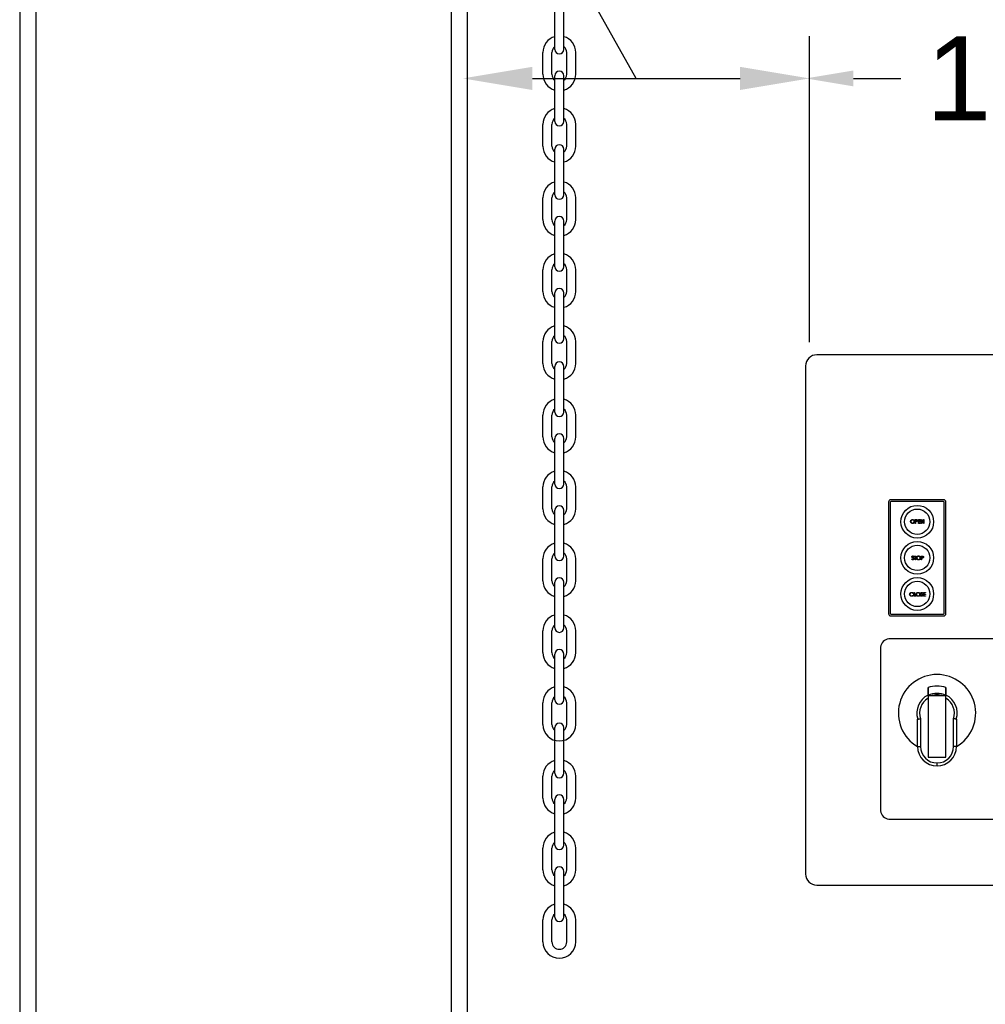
# Model space of a CAD drawing. Header units: inches. Extents: x 170 to 312, y 215 to 248.
# Tile 182 of 216: x 230.63 to 231.71, y 222.01 to 223.11. Entities that reach past the tile are written whole.
import ezdxf

# ---------------------------------------------------------------- set-up
doc = ezdxf.new("R2010")
doc.units = ezdxf.units.IN
doc.header["$LTSCALE"] = 0.25
doc.header["$MEASUREMENT"] = 0
for name, color, linetype in [('ANNOTATIONS', 1, 'Continuous'), ('MOTOR LH', 7, 'Continuous'), ('STANDARD MOTOR RH', 7, 'Continuous')]:
    doc.layers.add(name, color=color, linetype=linetype)
doc.styles.add('ARIAL', font='arial.ttf', dxfattribs={"height": 0.09375})
doc.styles.add('ROMANS', font='Romans', dxfattribs={"height": 0.09375})
doc.styles.get("Standard").update_dxf_attribs({"font": 'romans.shx'})
doc.dimstyles.get("Standard").update_dxf_attribs({"dimscale": 60, "dimtxt": 0.0833, "dimasz": 0.0833, "dimexe": 0.0833, "dimexo": 0.04, "dimgap": 0.09, "dimtad": 0, "dimtih": 1, "dimtoh": 1, "dimdec": 4, "dimzin": 1, "dimdsep": 46, "dimlunit": 4, "dimtxsty": 'Standard', "dimcen": 0.09, "dimclrt": 150, "dimadec": 4, "dimazin": 2, "dimtfac": 1, "dimtdec": 0, "dimtofl": 0, "dimtmove": 0, "dimatfit": 3, "dimfxl": 1, "dimtolj": 1, "dimtzin": 0, "dimlwd": -1, "dimlwe": -1, "dimarcsym": 1})

msp = doc.modelspace()

# ---------------------------------------------------------------- linework, layer by layer
at = {"layer": 'ANNOTATIONS'}
for p, q in [((231.50933, 222.74634), (231.50933, 223.08815)), ((231.19963, 223.04101), (231.43167, 223.04101)), ((231.55825, 223.04101), (231.61139, 223.04101))]:
    msp.add_line(p, q, dxfattribs=at)
for points in [[(231.19963, 223.02807), (231.19963, 223.05396), (231.12196, 223.04101)], [(231.43167, 223.02807), (231.43167, 223.05396), (231.50933, 223.04101)], [(231.55825, 223.04987), (231.55825, 223.03216), (231.50511, 223.04101)]]:
    msp.add_solid(points, dxfattribs=at)
at = {"layer": 'MOTOR LH'}
for p, q in [((232.00822, 222.73228), (231.51728, 222.73228)), ((231.5048, 222.7198), (231.5048, 222.15221)), ((231.65914, 222.57026), (231.60019, 222.57026)), ((231.59757, 222.56764), (231.59757, 222.4432)), ((231.59956, 222.56764), (231.59956, 222.4432)), ((231.65914, 222.56827), (231.60019, 222.56827)), ((231.65976, 222.4432), (231.65976, 222.56764)), ((231.66176, 222.4432), (231.66176, 222.56764)), ((231.62746, 222.54808), (231.62828, 222.54808)), ((231.62746, 222.54392), (231.62746, 222.54808)), ((231.62783, 222.54766), (231.62783, 222.54627)), ((231.62859, 222.54766), (231.62783, 222.54766)), ((231.63087, 222.54392), (231.63087, 222.54808)), ((231.63087, 222.54808), (231.63322, 222.54808)), ((231.63322, 222.54766), (231.63125, 222.54766)), ((231.63125, 222.54766), (231.63125, 222.54638)), ((231.63322, 222.54808), (231.63322, 222.54766)), ((231.63397, 222.54392), (231.63397, 222.54808)), ((231.63397, 222.54808), (231.63404, 222.54808)), ((231.63404, 222.54808), (231.63679, 222.54481)), ((231.63679, 222.54808), (231.63716, 222.54808)), ((231.63679, 222.54481), (231.63679, 222.54808)), ((231.63716, 222.54808), (231.63716, 222.54392)), ((231.62783, 222.54392), (231.62746, 222.54392)), ((231.62783, 222.54627), (231.62856, 222.54626)), ((231.62813, 222.54584), (231.62783, 222.54584)), ((231.62783, 222.54584), (231.62783, 222.54392)), ((231.63322, 222.54392), (231.63087, 222.54392)), ((231.63125, 222.54638), (231.63322, 222.54638)), ((231.63322, 222.54595), (231.63125, 222.54595)), ((231.63125, 222.54595), (231.63125, 222.54435)), ((231.63125, 222.54435), (231.63322, 222.54435)), ((231.63322, 222.54638), (231.63322, 222.54595)), ((231.63322, 222.54435), (231.63322, 222.54392)), ((231.63434, 222.54392), (231.63397, 222.54392)), ((231.63434, 222.54719), (231.63434, 222.54392)), ((231.63708, 222.54392), (231.63434, 222.54719)), ((231.63716, 222.54392), (231.63708, 222.54392)), ((231.62344, 222.50409), (231.62379, 222.5043)), ((231.62584, 222.50685), (231.6255, 222.50659)), ((231.62626, 222.50745), (231.62845, 222.50745)), ((231.62626, 222.50702), (231.62626, 222.50745)), ((231.62717, 222.50702), (231.62626, 222.50702)), ((231.62717, 222.50329), (231.62717, 222.50702)), ((231.62754, 222.50702), (231.62754, 222.50329)), ((231.62845, 222.50702), (231.62754, 222.50702)), ((231.62845, 222.50745), (231.62845, 222.50702)), ((231.6341, 222.50745), (231.63492, 222.50745)), ((231.6341, 222.50329), (231.6341, 222.50745)), ((231.63447, 222.50702), (231.63447, 222.50563)), ((231.63524, 222.50702), (231.63447, 222.50702)), ((231.63447, 222.50563), (231.6352, 222.50562)), ((231.63447, 222.50521), (231.63447, 222.50329)), ((231.63477, 222.50521), (231.63447, 222.50521)), ((231.62754, 222.50329), (231.62717, 222.50329)), ((231.63447, 222.50329), (231.6341, 222.50329)), ((231.62517, 222.46594), (231.62484, 222.46569)), ((231.62484, 222.46356), (231.62517, 222.46331)), ((231.62602, 222.46671), (231.6264, 222.46671)), ((231.62602, 222.46255), (231.62602, 222.46671)), ((231.628, 222.46255), (231.62602, 222.46255)), ((231.6264, 222.46671), (231.6264, 222.46297)), ((231.6264, 222.46297), (231.628, 222.46297)), ((231.628, 222.46297), (231.628, 222.46255)), ((231.63327, 222.46335), (231.63363, 222.46356)), ((231.63567, 222.46611), (231.63534, 222.46585)), ((231.63658, 222.46255), (231.63658, 222.46671)), ((231.63658, 222.46671), (231.63893, 222.46671)), ((231.63893, 222.46255), (231.63658, 222.46255)), ((231.63695, 222.46628), (231.63695, 222.465)), ((231.63893, 222.46628), (231.63695, 222.46628)), ((231.63695, 222.465), (231.63893, 222.465)), ((231.63695, 222.46457), (231.63695, 222.46297)), ((231.63893, 222.46457), (231.63695, 222.46457)), ((231.63695, 222.46297), (231.63893, 222.46297)), ((231.63893, 222.46671), (231.63893, 222.46628)), ((231.63893, 222.465), (231.63893, 222.46457)), ((231.63893, 222.46297), (231.63893, 222.46255)), ((231.60019, 222.44257), (231.65914, 222.44257)), ((231.60019, 222.44058), (231.65914, 222.44058)), ((231.58853, 222.40556), (231.58853, 222.22289)), ((231.9344, 222.41504), (231.59802, 222.41504)), ((231.66174, 222.35121), (231.64178, 222.35121)), ((231.64178, 222.35121), (231.64178, 222.2829)), ((231.66174, 222.2829), (231.66174, 222.35121)), ((231.62998, 222.29469), (231.62998, 222.3245)), ((231.63331, 222.32571), (231.63331, 222.29469)), ((231.6702, 222.29469), (231.6702, 222.32571)), ((231.67353, 222.3245), (231.67353, 222.29469)), ((231.62998, 222.29469), (231.63331, 222.29469)), ((231.67353, 222.29469), (231.6702, 222.29469)), ((231.64178, 222.2829), (231.66174, 222.2829)), ((231.65176, 222.27291), (231.65176, 222.27624)), ((231.59802, 222.21341), (231.9344, 222.21341)), ((231.51728, 222.13973), (232.00822, 222.13973))]:
    msp.add_line(p, q, dxfattribs=at)
for centre, radius in [((231.62966, 222.54578), 0.0183), ((231.62966, 222.54578), 0.01414), ((231.62966, 222.50542), 0.0183), ((231.62966, 222.50542), 0.01414), ((231.62966, 222.46506), 0.0183), ((231.62966, 222.46506), 0.01414)]:
    msp.add_circle(centre, radius, dxfattribs=at)
for centre, radius, start, end in [((231.51728, 222.7198), 0.01248, 90, 180), ((231.60019, 222.56764), 0.00262, 90, 180), ((231.65914, 222.56764), 0.00262, 0, 90), ((231.60019, 222.56764), 0.000624, 90, 180), ((231.65914, 222.56764), 0.000624, 0, 90), ((231.60019, 222.4432), 0.00262, 180, 270), ((231.60019, 222.4432), 0.000624, 180, 270), ((231.65914, 222.4432), 0.00262, 270, 0), ((231.65914, 222.4432), 0.000624, 270, 0), ((231.59951, 222.40406), 0.01108, 97.7581, 172.2419), ((231.65175, 222.33186), 0.04323, 300.24251, 239.75753), ((231.65175, 222.33186), 0.04322, 300.24806, 239.75196), ((231.65175, 222.33186), 0.03025, 70.721, 109.2554), ((231.65175, 222.33186), 0.02257, 116.23161, 197.09777), ((231.65175, 222.33186), 0.02217, 63.22591, 116.74005), ((231.65175, 222.33186), 0.02061, 69.85267, 110.14733), ((231.65175, 222.33186), 0.02257, 342.90223, 63.7351), ((231.65175, 222.33186), 0.01944, 120.86903, 198.43237), ((231.65175, 222.33186), 0.01944, 341.56763, 59.09059), ((231.65176, 222.29469), 0.02178, 180, 270), ((231.65176, 222.29469), 0.01845, 180, 269.99537), ((231.65175, 222.29469), 0.02178, 270.02568, 0), ((231.65175, 222.29469), 0.01845, 270.02568, 0), ((231.59951, 222.22439), 0.01108, 187.7581, 262.2419), ((231.51728, 222.15221), 0.01248, 180, 270)]:
    msp.add_arc(centre, radius, start, end, dxfattribs=at)
for points, knots in [([(231.62223, 222.54599), (231.62227, 222.54631), (231.62235, 222.54695), (231.62292, 222.54768), (231.62364, 222.54812), (231.62414, 222.54817), (231.62439, 222.54819)], [0, 0, 0, 0, 0.2797309, 0.5593263, 0.7796803, 1, 1, 1, 1]), ([(231.62441, 222.54776), (231.62415, 222.54773), (231.62362, 222.54766), (231.62302, 222.5472), (231.62266, 222.54661), (231.62263, 222.54619), (231.62261, 222.54599)], [0, 0, 0, 0, 0.2796275, 0.5593508, 0.7796323, 1, 1, 1, 1]), ([(231.62439, 222.54819), (231.62472, 222.54816), (231.62537, 222.54809), (231.6261, 222.5475), (231.62654, 222.54677), (231.62659, 222.54626), (231.62661, 222.54601)], [0, 0, 0, 0, 0.2797658, 0.559356, 0.7795697, 1, 1, 1, 1]), ([(231.62623, 222.54601), (231.6262, 222.54627), (231.62614, 222.5468), (231.62563, 222.54737), (231.62503, 222.5477), (231.62462, 222.54774), (231.62441, 222.54776)], [0, 0, 0, 0, 0.2794631, 0.5588709, 0.7795149, 1, 1, 1, 1]), ([(231.62828, 222.54808), (231.62845, 222.54808), (231.62877, 222.54809), (231.62908, 222.54804), (231.62922, 222.54802)], [0, 0, 0, 0, 0.56031203, 1, 1, 1, 1]), ([(231.62965, 222.54697), (231.62963, 222.54709), (231.6296, 222.54727), (231.62945, 222.54745), (231.62915, 222.54766), (231.62884, 222.54766), (231.62859, 222.54766)], [0, 0, 0, 0, 0.2489628, 0.3747297, 0.5003786, 1, 1, 1, 1]), ([(231.62922, 222.54802), (231.62935, 222.54798), (231.6296, 222.54788), (231.62986, 222.5476), (231.63, 222.54728), (231.63001, 222.54707), (231.63002, 222.54697)], [0, 0, 0, 0, 0.279707, 0.5593748, 0.7795026, 1, 1, 1, 1]), ([(231.62443, 222.54382), (231.6241, 222.54385), (231.62346, 222.54393), (231.62274, 222.54451), (231.6223, 222.54523), (231.62226, 222.54573), (231.62223, 222.54599)], [0, 0, 0, 0, 0.279663, 0.5593532, 0.7796358, 1, 1, 1, 1]), ([(231.62261, 222.54599), (231.62264, 222.54573), (231.6227, 222.5452), (231.62321, 222.54464), (231.6238, 222.5443), (231.62421, 222.54426), (231.62441, 222.54424)], [0, 0, 0, 0, 0.2794171, 0.5590784, 0.7794776, 1, 1, 1, 1]), ([(231.62441, 222.54424), (231.62468, 222.54427), (231.6252, 222.54434), (231.62582, 222.54479), (231.62618, 222.54538), (231.62621, 222.5458), (231.62623, 222.54601)], [0, 0, 0, 0, 0.2798308, 0.5593888, 0.7796497, 1, 1, 1, 1]), ([(231.62661, 222.54601), (231.62657, 222.54568), (231.6265, 222.54504), (231.6259, 222.54432), (231.62519, 222.54388), (231.62468, 222.54384), (231.62443, 222.54382)], [0, 0, 0, 0, 0.2796319, 0.5593417, 0.779597, 1, 1, 1, 1]), ([(231.62919, 222.54591), (231.62899, 222.54589), (231.62864, 222.54584), (231.62829, 222.54584), (231.62813, 222.54584)], [0, 0, 0, 0, 0.5596968, 1, 1, 1, 1]), ([(231.62856, 222.54626), (231.62881, 222.54626), (231.62913, 222.54626), (231.62944, 222.54647), (231.6296, 222.54666), (231.62963, 222.54684), (231.62965, 222.54697)], [0, 0, 0, 0, 0.4997189, 0.6253482, 0.7510784, 1, 1, 1, 1]), ([(231.63002, 222.54697), (231.63001, 222.54683), (231.62999, 222.54656), (231.62978, 222.54622), (231.6295, 222.54601), (231.62929, 222.54594), (231.62919, 222.54591)], [0, 0, 0, 0, 0.2800999, 0.5593276, 0.7794584, 1, 1, 1, 1]), ([(231.6247, 222.50318), (231.62455, 222.5032), (231.62424, 222.50323), (231.62377, 222.50354), (231.62356, 222.50388), (231.62344, 222.50409)], [0, 0, 0, 0, 0.2798786, 0.5596616, 1, 1, 1, 1]), ([(231.6237, 222.50658), (231.62372, 222.50673), (231.62376, 222.50702), (231.62404, 222.50735), (231.62438, 222.50752), (231.62461, 222.50754), (231.62473, 222.50755)], [0, 0, 0, 0, 0.279549, 0.5587965, 0.779376, 1, 1, 1, 1]), ([(231.62394, 222.50595), (231.62386, 222.50606), (231.62373, 222.50625), (231.62371, 222.50648), (231.6237, 222.50658)], [0, 0, 0, 0, 0.5598366, 1, 1, 1, 1]), ([(231.62379, 222.5043), (231.62391, 222.50411), (231.62408, 222.50385), (231.62444, 222.50363), (231.62461, 222.50362), (231.6247, 222.50361)], [0, 0, 0, 0, 0.5593242, 0.7797842, 1, 1, 1, 1]), ([(231.62462, 222.50538), (231.62448, 222.50548), (231.62424, 222.50565), (231.62403, 222.50586), (231.62394, 222.50595)], [0, 0, 0, 0, 0.5604046, 1, 1, 1, 1]), ([(231.62469, 222.50713), (231.6246, 222.50712), (231.62443, 222.50711), (231.62423, 222.50698), (231.6241, 222.5068), (231.62408, 222.50667), (231.62408, 222.5066)], [0, 0, 0, 0, 0.2802723, 0.55993, 0.779919, 1, 1, 1, 1]), ([(231.62408, 222.5066), (231.62408, 222.50654), (231.62409, 222.50643), (231.62418, 222.50623), (231.62429, 222.50613), (231.62435, 222.50606)], [0, 0, 0, 0, 0.27994787, 0.55977488, 1, 1, 1, 1]), ([(231.62435, 222.50606), (231.62445, 222.50598), (231.62464, 222.50584), (231.62483, 222.50571), (231.62491, 222.50565)], [0, 0, 0, 0, 0.5599086, 1, 1, 1, 1]), ([(231.62537, 222.50472), (231.62524, 222.50486), (231.62501, 222.5051), (231.62474, 222.5053), (231.62462, 222.50538)], [0, 0, 0, 0, 0.5594924, 1, 1, 1, 1]), ([(231.6255, 222.50659), (231.62538, 222.50674), (231.62522, 222.50695), (231.62491, 222.50711), (231.62476, 222.50712), (231.62469, 222.50713)], [0, 0, 0, 0, 0.5598177, 0.7798497, 1, 1, 1, 1]), ([(231.6247, 222.50361), (231.62481, 222.50362), (231.62504, 222.50364), (231.62531, 222.50381), (231.62548, 222.50405), (231.62551, 222.50422), (231.62552, 222.50431)], [0, 0, 0, 0, 0.2802733, 0.5601451, 0.7801527, 1, 1, 1, 1]), ([(231.62589, 222.50431), (231.62587, 222.50414), (231.62582, 222.50379), (231.62549, 222.50343), (231.6251, 222.50321), (231.62484, 222.50319), (231.6247, 222.50318)], [0, 0, 0, 0, 0.2791835, 0.5590838, 0.7794435, 1, 1, 1, 1]), ([(231.62473, 222.50755), (231.62486, 222.50754), (231.62511, 222.50751), (231.62551, 222.50727), (231.62571, 222.50701), (231.62584, 222.50685)], [0, 0, 0, 0, 0.2797514, 0.5594993, 1, 1, 1, 1]), ([(231.62491, 222.50565), (231.62517, 222.50545), (231.62553, 222.50519), (231.62584, 222.50469), (231.62587, 222.50443), (231.62589, 222.50431)], [0, 0, 0, 0, 0.5601148, 0.7802789, 1, 1, 1, 1]), ([(231.62552, 222.50431), (231.62551, 222.50439), (231.62549, 222.50454), (231.6254, 222.50467), (231.62537, 222.50472)], [0, 0, 0, 0, 0.558992, 1, 1, 1, 1]), ([(231.62888, 222.50535), (231.62891, 222.50567), (231.62899, 222.50631), (231.62956, 222.50704), (231.63028, 222.50748), (231.63078, 222.50753), (231.63104, 222.50755)], [0, 0, 0, 0, 0.2797307, 0.5593255, 0.7796808, 1, 1, 1, 1]), ([(231.63107, 222.50318), (231.63075, 222.50322), (231.6301, 222.50329), (231.62938, 222.50387), (231.62894, 222.50459), (231.6289, 222.50509), (231.62888, 222.50535)], [0, 0, 0, 0, 0.2796641, 0.5593538, 0.7796361, 1, 1, 1, 1]), ([(231.63105, 222.50713), (231.63079, 222.50709), (231.63027, 222.50702), (231.62967, 222.50656), (231.62931, 222.50597), (231.62927, 222.50556), (231.62925, 222.50535)], [0, 0, 0, 0, 0.2796259, 0.5593459, 0.7796269, 1, 1, 1, 1]), ([(231.62925, 222.50535), (231.62928, 222.50509), (231.62934, 222.50456), (231.62985, 222.504), (231.63044, 222.50366), (231.63085, 222.50362), (231.63105, 222.50361)], [0, 0, 0, 0, 0.2794118, 0.5590742, 0.779476, 1, 1, 1, 1]), ([(231.63104, 222.50755), (231.63136, 222.50752), (231.63201, 222.50745), (231.63274, 222.50686), (231.63318, 222.50614), (231.63323, 222.50562), (231.63325, 222.50537)], [0, 0, 0, 0, 0.2797677, 0.5593574, 0.7795699, 1, 1, 1, 1]), ([(231.63287, 222.50537), (231.63284, 222.50563), (231.63278, 222.50616), (231.63227, 222.50673), (231.63167, 222.50706), (231.63126, 222.50711), (231.63105, 222.50713)], [0, 0, 0, 0, 0.2794695, 0.5588701, 0.7795183, 1, 1, 1, 1]), ([(231.63105, 222.50361), (231.63132, 222.50364), (231.63185, 222.5037), (231.63246, 222.50415), (231.63282, 222.50475), (231.63286, 222.50516), (231.63287, 222.50537)], [0, 0, 0, 0, 0.2798285, 0.5593874, 0.7796559, 1, 1, 1, 1]), ([(231.63325, 222.50537), (231.63321, 222.50505), (231.63314, 222.5044), (231.63255, 222.50368), (231.63183, 222.50324), (231.63132, 222.5032), (231.63107, 222.50318)], [0, 0, 0, 0, 0.2796267, 0.5593423, 0.7795967, 1, 1, 1, 1]), ([(231.63583, 222.50527), (231.63563, 222.50525), (231.63528, 222.50521), (231.63493, 222.50521), (231.63477, 222.50521)], [0, 0, 0, 0, 0.5596942, 1, 1, 1, 1]), ([(231.63492, 222.50745), (231.63509, 222.50745), (231.63541, 222.50745), (231.63573, 222.5074), (231.63586, 222.50738)], [0, 0, 0, 0, 0.5603143, 1, 1, 1, 1]), ([(231.6352, 222.50562), (231.63546, 222.50562), (231.63577, 222.50562), (231.63608, 222.50583), (231.63624, 222.50602), (231.63627, 222.50621), (231.63629, 222.50633)], [0, 0, 0, 0, 0.499724, 0.625347, 0.7510888, 1, 1, 1, 1]), ([(231.63629, 222.50633), (231.63627, 222.50645), (231.63624, 222.50663), (231.63609, 222.50681), (231.63579, 222.50703), (231.63548, 222.50702), (231.63524, 222.50702)], [0, 0, 0, 0, 0.24897489, 0.37473093, 0.50038246, 1, 1, 1, 1]), ([(231.63666, 222.50633), (231.63665, 222.50619), (231.63663, 222.50592), (231.63642, 222.50559), (231.63614, 222.50537), (231.63593, 222.50531), (231.63583, 222.50527)], [0, 0, 0, 0, 0.2800985, 0.5593248, 0.7794626, 1, 1, 1, 1]), ([(231.63586, 222.50738), (231.63599, 222.50734), (231.63624, 222.50725), (231.6365, 222.50697), (231.63664, 222.50665), (231.63665, 222.50644), (231.63666, 222.50633)], [0, 0, 0, 0, 0.27970407, 0.5593845, 0.7795145, 1, 1, 1, 1]), ([(231.62112, 222.46465), (231.62116, 222.46498), (231.62123, 222.46563), (231.62185, 222.46634), (231.62259, 222.46675), (231.6231, 222.46679), (231.62336, 222.46681)], [0, 0, 0, 0, 0.27951347, 0.55907968, 0.77937343, 1, 1, 1, 1]), ([(231.62165, 222.46317), (231.62147, 222.46342), (231.62117, 222.46387), (231.62113, 222.46441), (231.62112, 222.46465)], [0, 0, 0, 0, 0.5590292, 1, 1, 1, 1]), ([(231.62333, 222.46639), (231.62307, 222.46635), (231.62254, 222.46629), (231.62192, 222.46584), (231.62155, 222.46525), (231.62151, 222.46483), (231.62149, 222.46462)], [0, 0, 0, 0, 0.27985561, 0.55951782, 0.779687, 1, 1, 1, 1]), ([(231.62149, 222.46462), (231.62152, 222.46435), (231.62159, 222.46381), (231.62211, 222.46323), (231.62273, 222.46291), (231.62315, 222.46288), (231.62336, 222.46287)], [0, 0, 0, 0, 0.2794339, 0.5589215, 0.7792831, 1, 1, 1, 1]), ([(231.62336, 222.46244), (231.62299, 222.46247), (231.62234, 222.46253), (231.62186, 222.46297), (231.62165, 222.46317)], [0, 0, 0, 0, 0.5598044, 1, 1, 1, 1]), ([(231.62484, 222.46569), (231.6246, 222.46592), (231.62417, 222.46632), (231.62359, 222.46636), (231.62333, 222.46639)], [0, 0, 0, 0, 0.5584272, 1, 1, 1, 1]), ([(231.62336, 222.46681), (231.62375, 222.46677), (231.62447, 222.46669), (231.62496, 222.46617), (231.62517, 222.46594)], [0, 0, 0, 0, 0.55951486, 1, 1, 1, 1]), ([(231.62336, 222.46287), (231.62368, 222.46291), (231.62426, 222.46298), (231.62466, 222.46338), (231.62484, 222.46356)], [0, 0, 0, 0, 0.5587727, 1, 1, 1, 1]), ([(231.62517, 222.46331), (231.62504, 222.46316), (231.62479, 222.46287), (231.62417, 222.46252), (231.62367, 222.46247), (231.62336, 222.46244)], [0, 0, 0, 0, 0.2804105, 0.5607949, 1, 1, 1, 1]), ([(231.62848, 222.46461), (231.62851, 222.46493), (231.62859, 222.46557), (231.62916, 222.4663), (231.62988, 222.46674), (231.63038, 222.46679), (231.63064, 222.46681)], [0, 0, 0, 0, 0.2797305, 0.5593273, 0.7796795, 1, 1, 1, 1]), ([(231.63067, 222.46244), (231.63035, 222.46248), (231.6297, 222.46255), (231.62899, 222.46313), (231.62854, 222.46385), (231.6285, 222.46435), (231.62848, 222.46461)], [0, 0, 0, 0, 0.2796638, 0.5593527, 0.7796359, 1, 1, 1, 1]), ([(231.63065, 222.46639), (231.63039, 222.46635), (231.62987, 222.46628), (231.62927, 222.46582), (231.62891, 222.46523), (231.62887, 222.46482), (231.62885, 222.46461)], [0, 0, 0, 0, 0.2796283, 0.5593501, 0.7796324, 1, 1, 1, 1]), ([(231.62885, 222.46461), (231.62888, 222.46435), (231.62894, 222.46382), (231.62945, 222.46326), (231.63004, 222.46292), (231.63045, 222.46288), (231.63065, 222.46287)], [0, 0, 0, 0, 0.279417, 0.5590778, 0.7794767, 1, 1, 1, 1]), ([(231.63064, 222.46681), (231.63096, 222.46678), (231.63161, 222.46671), (231.63234, 222.46612), (231.63278, 222.46539), (231.63283, 222.46488), (231.63285, 222.46463)], [0, 0, 0, 0, 0.2797671, 0.5593581, 0.7795717, 1, 1, 1, 1]), ([(231.63248, 222.46463), (231.63244, 222.46489), (231.63238, 222.46542), (231.63187, 222.46599), (231.63127, 222.46632), (231.63086, 222.46636), (231.63065, 222.46639)], [0, 0, 0, 0, 0.2794698, 0.5588706, 0.7795158, 1, 1, 1, 1]), ([(231.63065, 222.46287), (231.63092, 222.4629), (231.63145, 222.46296), (231.63206, 222.46341), (231.63242, 222.464), (231.63246, 222.46442), (231.63248, 222.46463)], [0, 0, 0, 0, 0.2798289, 0.5593875, 0.7796527, 1, 1, 1, 1]), ([(231.63285, 222.46463), (231.63281, 222.4643), (231.63274, 222.46366), (231.63215, 222.46294), (231.63143, 222.4625), (231.63092, 222.46246), (231.63067, 222.46244)], [0, 0, 0, 0, 0.2796315, 0.5593441, 0.7795978, 1, 1, 1, 1]), ([(231.63454, 222.46244), (231.63439, 222.46245), (231.63408, 222.46249), (231.6336, 222.4628), (231.6334, 222.46314), (231.63327, 222.46335)], [0, 0, 0, 0, 0.2798804, 0.5596665, 1, 1, 1, 1]), ([(231.63354, 222.46584), (231.63356, 222.46599), (231.6336, 222.46628), (231.63388, 222.4666), (231.63422, 222.46678), (231.63445, 222.4668), (231.63457, 222.46681)], [0, 0, 0, 0, 0.2795544, 0.5588012, 0.7793774, 1, 1, 1, 1]), ([(231.63377, 222.46521), (231.6337, 222.46532), (231.63357, 222.46551), (231.63355, 222.46574), (231.63354, 222.46584)], [0, 0, 0, 0, 0.5598451, 1, 1, 1, 1]), ([(231.63363, 222.46356), (231.63375, 222.46337), (231.63392, 222.4631), (231.63427, 222.46289), (231.63445, 222.46288), (231.63454, 222.46287)], [0, 0, 0, 0, 0.5593189, 0.7797808, 1, 1, 1, 1]), ([(231.63446, 222.46464), (231.63432, 222.46474), (231.63408, 222.46491), (231.63387, 222.46512), (231.63377, 222.46521)], [0, 0, 0, 0, 0.5604147, 1, 1, 1, 1]), ([(231.63452, 222.46639), (231.63444, 222.46638), (231.63427, 222.46637), (231.63407, 222.46624), (231.63394, 222.46606), (231.63392, 222.46593), (231.63391, 222.46586)], [0, 0, 0, 0, 0.2802765, 0.5599329, 0.779921, 1, 1, 1, 1]), ([(231.63391, 222.46586), (231.63392, 222.4658), (231.63393, 222.46568), (231.63402, 222.46549), (231.63412, 222.46539), (231.63419, 222.46532)], [0, 0, 0, 0, 0.2799433, 0.5597769, 1, 1, 1, 1]), ([(231.63419, 222.46532), (231.63429, 222.46524), (231.63447, 222.4651), (231.63466, 222.46497), (231.63475, 222.46491)], [0, 0, 0, 0, 0.5598979, 1, 1, 1, 1]), ([(231.63521, 222.46398), (231.63508, 222.46412), (231.63485, 222.46436), (231.63458, 222.46456), (231.63446, 222.46464)], [0, 0, 0, 0, 0.5594942, 1, 1, 1, 1]), ([(231.63534, 222.46585), (231.63522, 222.466), (231.63506, 222.46621), (231.63475, 222.46637), (231.6346, 222.46638), (231.63452, 222.46639)], [0, 0, 0, 0, 0.5598189, 0.7798499, 1, 1, 1, 1]), ([(231.63454, 222.46287), (231.63465, 222.46288), (231.63487, 222.4629), (231.63515, 222.46307), (231.63532, 222.46331), (231.63534, 222.46348), (231.63535, 222.46357)], [0, 0, 0, 0, 0.2802772, 0.5601457, 0.7801519, 1, 1, 1, 1]), ([(231.63573, 222.46357), (231.6357, 222.46339), (231.63566, 222.46305), (231.63533, 222.46269), (231.63494, 222.46247), (231.63467, 222.46245), (231.63454, 222.46244)], [0, 0, 0, 0, 0.279184, 0.5590848, 0.7794474, 1, 1, 1, 1]), ([(231.63457, 222.46681), (231.63469, 222.4668), (231.63495, 222.46677), (231.63535, 222.46653), (231.63555, 222.46627), (231.63567, 222.46611)], [0, 0, 0, 0, 0.2797485, 0.559503, 1, 1, 1, 1]), ([(231.63475, 222.46491), (231.63501, 222.46471), (231.63537, 222.46445), (231.63568, 222.46394), (231.63571, 222.46369), (231.63573, 222.46357)], [0, 0, 0, 0, 0.5601148, 0.7802844, 1, 1, 1, 1]), ([(231.63535, 222.46357), (231.63534, 222.46365), (231.63533, 222.4638), (231.63524, 222.46392), (231.63521, 222.46398)], [0, 0, 0, 0, 0.5589803, 1, 1, 1, 1]), ([(231.64178, 222.35211), (231.64178, 222.35363), (231.64178, 222.35644), (231.64178, 222.35917), (231.64178, 222.36042)], [0, 0, 0, 0, 0.5407106, 1, 1, 1, 1]), ([(231.64178, 222.36042), (231.64178, 222.35989), (231.64178, 222.35703), (231.64178, 222.35407), (231.64178, 222.35166)], [0, 0, 0, 0, 0.1842898, 1, 1, 1, 1]), ([(231.66174, 222.36041), (231.66174, 222.35916), (231.66174, 222.35644), (231.66174, 222.35362), (231.66174, 222.3521)], [0, 0, 0, 0, 0.4593054, 1, 1, 1, 1]), ([(231.66174, 222.35165), (231.66174, 222.35407), (231.66174, 222.35702), (231.66174, 222.35989), (231.66174, 222.36041)], [0, 0, 0, 0, 0.8157388, 1, 1, 1, 1]), ([(231.64178, 222.35211), (231.64178, 222.35195), (231.64178, 222.35177), (231.64178, 222.35143), (231.64178, 222.35138)], [0, 0, 0, 0, 0.866894, 1, 1, 1, 1]), ([(231.64178, 222.35121), (231.64178, 222.35134), (231.64178, 222.35152), (231.64178, 222.35163), (231.64178, 222.35166)], [0, 0, 0, 0, 0.7150934, 1, 1, 1, 1]), ([(231.64465, 222.35121), (231.64386, 222.35121), (231.64287, 222.35121), (231.64195, 222.35121), (231.64178, 222.35121)], [0, 0, 0, 0, 0.8051229, 1, 1, 1, 1]), ([(231.64178, 222.35094), (231.64178, 222.35085), (231.64178, 222.35045), (231.64178, 222.3496), (231.64178, 222.34888), (231.64178, 222.34855)], [0, 0, 0, 0, 0.1463464, 0.612888, 1, 1, 1, 1]), ([(231.66174, 222.35121), (231.66126, 222.35121), (231.66032, 222.35121), (231.65933, 222.35121), (231.65885, 222.35121)], [0, 0, 0, 0, 0.5100248, 1, 1, 1, 1]), ([(231.66174, 222.35138), (231.66174, 222.35161), (231.66174, 222.3519), (231.66174, 222.35207), (231.66174, 222.3521)], [0, 0, 0, 0, 0.7926342, 1, 1, 1, 1]), ([(231.66174, 222.35165), (231.66174, 222.35157), (231.66174, 222.35145), (231.66174, 222.35126), (231.66174, 222.35121)], [0, 0, 0, 0, 0.7217314, 1, 1, 1, 1]), ([(231.66174, 222.34854), (231.66174, 222.34903), (231.66174, 222.3499), (231.66174, 222.35062), (231.66174, 222.35094)], [0, 0, 0, 0, 0.5581316, 1, 1, 1, 1]), ([(231.62998, 222.3245), (231.62998, 222.32464), (231.62999, 222.32489), (231.63006, 222.32516), (231.63015, 222.32521), (231.63018, 222.32522)], [0, 0, 0, 0, 0.4085872, 0.7576908, 1, 1, 1, 1]), ([(231.63018, 222.32522), (231.63034, 222.32525), (231.63067, 222.3253), (231.63154, 222.32543), (231.63245, 222.32558), (231.63306, 222.32567), (231.6333, 222.32571), (231.63331, 222.32571)], [0, 0, 0, 0, 0.27378, 0.5474769, 0.8233386, 0.9942448, 1, 1, 1, 1]), ([(231.67332, 222.32522), (231.67316, 222.32525), (231.67284, 222.3253), (231.67196, 222.32543), (231.67105, 222.32558), (231.67044, 222.32567), (231.67021, 222.32571), (231.6702, 222.32571)], [0, 0, 0, 0, 0.2737801, 0.5474772, 0.8233382, 0.9942436, 1, 1, 1, 1]), ([(231.67332, 222.32522), (231.67336, 222.3252), (231.67345, 222.32515), (231.67351, 222.32488), (231.67352, 222.32463), (231.67353, 222.3245)], [0, 0, 0, 0, 0.2628754, 0.6202205, 1, 1, 1, 1])]:
    msp.add_open_spline(points, degree=3, knots=knots, dxfattribs=at)
at = {"layer": 'STANDARD MOTOR RH'}
for p, q in [((230.64452, 223.69873), (230.64452, 220.41351)), ((231.10877, 223.69476), (231.10877, 220.41351)), ((231.12665, 223.69476), (231.12665, 220.41351)), ((230.62665, 223.53851), (230.62665, 220.41351)), ((231.22469, 223.07334), (231.22469, 223.12438)), ((231.2347, 223.07334), (231.2347, 223.12438)), ((231.21138, 223.04562), (231.21138, 223.07004)), ((231.22139, 223.04562), (231.22139, 223.07004)), ((231.238, 223.04562), (231.238, 223.07004)), ((231.24801, 223.04562), (231.24801, 223.07004)), ((231.22469, 222.993), (231.22469, 223.04404)), ((231.2347, 222.993), (231.2347, 223.04404)), ((231.21138, 222.96528), (231.21138, 222.9897)), ((231.22139, 222.96528), (231.22139, 222.9897)), ((231.238, 222.96528), (231.238, 222.9897)), ((231.24801, 222.96528), (231.24801, 222.9897)), ((231.22469, 222.91095), (231.22469, 222.96199)), ((231.2347, 222.91095), (231.2347, 222.96199)), ((231.21138, 222.88324), (231.21138, 222.90765)), ((231.22139, 222.88324), (231.22139, 222.90765)), ((231.238, 222.88324), (231.238, 222.90765)), ((231.24801, 222.88324), (231.24801, 222.90765)), ((231.22469, 222.83061), (231.22469, 222.88165)), ((231.2347, 222.83061), (231.2347, 222.88165)), ((231.21138, 222.8029), (231.21138, 222.82732)), ((231.22139, 222.8029), (231.22139, 222.82732)), ((231.238, 222.8029), (231.238, 222.82732)), ((231.24801, 222.8029), (231.24801, 222.82732)), ((231.22469, 222.75027), (231.22469, 222.80131)), ((231.2347, 222.75027), (231.2347, 222.80131)), ((231.21138, 222.72256), (231.21138, 222.74698)), ((231.22139, 222.72256), (231.22139, 222.74698)), ((231.238, 222.72256), (231.238, 222.74698)), ((231.24801, 222.72256), (231.24801, 222.74698)), ((231.22469, 222.66822), (231.22469, 222.71926)), ((231.2347, 222.66822), (231.2347, 222.71926)), ((231.21138, 222.64051), (231.21138, 222.66493)), ((231.22139, 222.64051), (231.22139, 222.66493)), ((231.238, 222.64051), (231.238, 222.66493)), ((231.24801, 222.64051), (231.24801, 222.66493)), ((231.22469, 222.58788), (231.22469, 222.63892)), ((231.2347, 222.58788), (231.2347, 222.63892)), ((231.21138, 222.56017), (231.21138, 222.58459)), ((231.22139, 222.56017), (231.22139, 222.58459)), ((231.238, 222.56017), (231.238, 222.58459)), ((231.24801, 222.56017), (231.24801, 222.58459)), ((231.22469, 222.50755), (231.22469, 222.55858)), ((231.2347, 222.50755), (231.2347, 222.55858)), ((231.21138, 222.47983), (231.21138, 222.50425)), ((231.22139, 222.47983), (231.22139, 222.50425)), ((231.238, 222.47983), (231.238, 222.50425)), ((231.24801, 222.47983), (231.24801, 222.50425)), ((231.22469, 222.42721), (231.22469, 222.47824)), ((231.2347, 222.42721), (231.2347, 222.47824)), ((231.21138, 222.39949), (231.21138, 222.42391)), ((231.22139, 222.39949), (231.22139, 222.42391)), ((231.238, 222.39949), (231.238, 222.42391)), ((231.24801, 222.39949), (231.24801, 222.42391)), ((231.22469, 222.34687), (231.22469, 222.3979)), ((231.2347, 222.34687), (231.2347, 222.3979)), ((231.21138, 222.31915), (231.21138, 222.34357)), ((231.22139, 222.31915), (231.22139, 222.34357)), ((231.238, 222.31915), (231.238, 222.34357)), ((231.24801, 222.31915), (231.24801, 222.34357)), ((231.22469, 222.26482), (231.22469, 222.31585)), ((231.2347, 222.26482), (231.2347, 222.31585)), ((231.21138, 222.2371), (231.21138, 222.26152)), ((231.22139, 222.2371), (231.22139, 222.26152)), ((231.238, 222.2371), (231.238, 222.26152)), ((231.24801, 222.2371), (231.24801, 222.26152)), ((231.22469, 222.18448), (231.22469, 222.23552)), ((231.2347, 222.18448), (231.2347, 222.23552)), ((231.21138, 222.15676), (231.21138, 222.18118)), ((231.22139, 222.15676), (231.22139, 222.18118)), ((231.238, 222.15676), (231.238, 222.18118)), ((231.24801, 222.15676), (231.24801, 222.18118)), ((231.22469, 222.10414), (231.22469, 222.15518)), ((231.2347, 222.10414), (231.2347, 222.15518)), ((231.21138, 222.07642), (231.21138, 222.10084)), ((231.22139, 222.07642), (231.22139, 222.10084)), ((231.238, 222.07642), (231.238, 222.10084)), ((231.24801, 222.07642), (231.24801, 222.10084))]:
    msp.add_line(p, q, dxfattribs=at)
for centre, radius, start, end in [((231.2297, 223.07004), 0.01831, 105.86272, 180), ((231.2297, 223.07004), 0.01831, 0, 74.13728), ((231.2297, 223.07004), 0.0083, 127.08084, 180), ((231.2297, 223.07004), 0.0083, 0, 52.91916), ((231.2297, 223.07334), 0.00501, 180, 0), ((231.2297, 223.04562), 0.01831, 180, 254.13728), ((231.2297, 223.04562), 0.0083, 180, 232.91916), ((231.2297, 223.04404), 0.00501, 0, 180), ((231.2297, 223.04562), 0.01831, 285.86272, 0), ((231.2297, 223.04562), 0.0083, 307.08084, 0), ((231.2297, 222.9897), 0.01831, 105.86272, 180), ((231.2297, 222.9897), 0.01831, 0, 74.13728), ((231.2297, 222.9897), 0.0083, 127.08084, 180), ((231.2297, 222.993), 0.00501, 180, 0), ((231.2297, 222.9897), 0.0083, 0, 52.91916), ((231.2297, 222.96199), 0.00501, 0, 180), ((231.2297, 222.96528), 0.01831, 180, 254.13728), ((231.2297, 222.96528), 0.0083, 180, 232.91916), ((231.2297, 222.96528), 0.01831, 285.86272, 0), ((231.2297, 222.96528), 0.0083, 307.08084, 0), ((231.2297, 222.90765), 0.01831, 105.86272, 180), ((231.2297, 222.90765), 0.01831, 0, 74.13728), ((231.2297, 222.90765), 0.0083, 127.08084, 180), ((231.2297, 222.91095), 0.00501, 180, 0), ((231.2297, 222.90765), 0.0083, 0, 52.91916), ((231.2297, 222.88324), 0.01831, 180, 254.13728), ((231.2297, 222.88324), 0.0083, 180, 232.91916), ((231.2297, 222.88165), 0.00501, 0, 180), ((231.2297, 222.88324), 0.01831, 285.86272, 0), ((231.2297, 222.88324), 0.0083, 307.08084, 0), ((231.2297, 222.82732), 0.01831, 105.86272, 180), ((231.2297, 222.82732), 0.01831, 0, 74.13728), ((231.2297, 222.82732), 0.0083, 127.08084, 180), ((231.2297, 222.82732), 0.0083, 0, 52.91916), ((231.2297, 222.83061), 0.00501, 180, 0), ((231.2297, 222.8029), 0.01831, 180, 254.13728), ((231.2297, 222.8029), 0.0083, 180, 232.91916), ((231.2297, 222.80131), 0.00501, 0, 180), ((231.2297, 222.8029), 0.01831, 285.86272, 0), ((231.2297, 222.8029), 0.0083, 307.08084, 0), ((231.2297, 222.74698), 0.01831, 105.86272, 180), ((231.2297, 222.74698), 0.01831, 0, 74.13728), ((231.2297, 222.74698), 0.0083, 127.08084, 180), ((231.2297, 222.75027), 0.00501, 180, 0), ((231.2297, 222.74698), 0.0083, 0, 52.91916), ((231.2297, 222.71926), 0.00501, 0, 180), ((231.2297, 222.72256), 0.01831, 180, 254.13728), ((231.2297, 222.72256), 0.0083, 180, 232.91916), ((231.2297, 222.72256), 0.01831, 285.86272, 0), ((231.2297, 222.72256), 0.0083, 307.08084, 0), ((231.2297, 222.66493), 0.01831, 105.86272, 180), ((231.2297, 222.66493), 0.01831, 0, 74.13728), ((231.2297, 222.66493), 0.0083, 127.08084, 180), ((231.2297, 222.66493), 0.0083, 0, 52.91916), ((231.2297, 222.66822), 0.00501, 180, 0), ((231.2297, 222.64051), 0.01831, 180, 254.13728), ((231.2297, 222.64051), 0.0083, 180, 232.91916), ((231.2297, 222.63892), 0.00501, 0, 180), ((231.2297, 222.64051), 0.01831, 285.86272, 0), ((231.2297, 222.64051), 0.0083, 307.08084, 0), ((231.2297, 222.58459), 0.01831, 105.86272, 180), ((231.2297, 222.58459), 0.01831, 0, 74.13728), ((231.2297, 222.58459), 0.0083, 127.08084, 180), ((231.2297, 222.58788), 0.00501, 180, 0), ((231.2297, 222.58459), 0.0083, 0, 52.91916), ((231.2297, 222.56017), 0.01831, 180, 254.13728), ((231.2297, 222.56017), 0.0083, 180, 232.91916), ((231.2297, 222.55858), 0.00501, 0, 180), ((231.2297, 222.56017), 0.01831, 285.86272, 0), ((231.2297, 222.56017), 0.0083, 307.08084, 0), ((231.2297, 222.50425), 0.01831, 105.86272, 180), ((231.2297, 222.50425), 0.01831, 0, 74.13728), ((231.2297, 222.50425), 0.0083, 127.08084, 180), ((231.2297, 222.50755), 0.00501, 180, 0), ((231.2297, 222.50425), 0.0083, 0, 52.91916), ((231.2297, 222.47824), 0.00501, 0, 180), ((231.2297, 222.47983), 0.01831, 180, 254.13728), ((231.2297, 222.47983), 0.0083, 180, 232.91916), ((231.2297, 222.47983), 0.01831, 285.86272, 0), ((231.2297, 222.47983), 0.0083, 307.08084, 0), ((231.2297, 222.42391), 0.01831, 105.86272, 180), ((231.2297, 222.42391), 0.01831, 0, 74.13728), ((231.2297, 222.42391), 0.0083, 127.08084, 180), ((231.2297, 222.42721), 0.00501, 180, 0), ((231.2297, 222.42391), 0.0083, 0, 52.91916), ((231.2297, 222.39949), 0.01831, 180, 254.13728), ((231.2297, 222.39949), 0.0083, 180, 232.91916), ((231.2297, 222.3979), 0.00501, 0, 180), ((231.2297, 222.39949), 0.01831, 285.86272, 0), ((231.2297, 222.39949), 0.0083, 307.08084, 0), ((231.2297, 222.34357), 0.01831, 105.86272, 180), ((231.2297, 222.34357), 0.01831, 0, 74.13728), ((231.2297, 222.34357), 0.0083, 127.08084, 180), ((231.2297, 222.34357), 0.0083, 0, 52.91916), ((231.2297, 222.34687), 0.00501, 180, 0), ((231.2297, 222.31915), 0.01831, 180, 0), ((231.2297, 222.31915), 0.0083, 180, 232.91916), ((231.2297, 222.31585), 0.00501, 0, 180), ((231.2297, 222.31915), 0.0083, 307.08084, 0), ((231.2297, 222.26152), 0.01831, 105.86272, 180), ((231.2297, 222.26152), 0.01831, 0, 74.13728), ((231.2297, 222.26152), 0.0083, 127.08084, 180), ((231.2297, 222.26482), 0.00501, 180, 0), ((231.2297, 222.26152), 0.0083, 0, 52.91916), ((231.2297, 222.23552), 0.00501, 0, 180), ((231.2297, 222.2371), 0.01831, 180, 254.13728), ((231.2297, 222.2371), 0.0083, 180, 232.91916), ((231.2297, 222.2371), 0.01831, 285.86272, 0), ((231.2297, 222.2371), 0.0083, 307.08084, 0), ((231.2297, 222.18118), 0.01831, 105.86272, 180), ((231.2297, 222.18118), 0.01831, 0, 74.13728), ((231.2297, 222.18118), 0.0083, 127.08084, 180), ((231.2297, 222.18448), 0.00501, 180, 0), ((231.2297, 222.18118), 0.0083, 0, 52.91916), ((231.2297, 222.15676), 0.01831, 180, 254.13728), ((231.2297, 222.15676), 0.0083, 180, 232.91916), ((231.2297, 222.15518), 0.00501, 0, 180), ((231.2297, 222.15676), 0.01831, 285.86272, 0), ((231.2297, 222.15676), 0.0083, 307.08084, 0), ((231.2297, 222.10084), 0.01831, 105.86272, 180), ((231.2297, 222.10084), 0.01831, 0, 74.13728), ((231.2297, 222.10084), 0.0083, 127.08084, 180), ((231.2297, 222.10084), 0.0083, 0, 52.91916), ((231.2297, 222.10414), 0.00501, 180, 0), ((231.2297, 222.07642), 0.01831, 180, 0), ((231.2297, 222.07642), 0.0083, 180, 0)]:
    msp.add_arc(centre, radius, start, end, dxfattribs=at)

# ---------------------------------------------------------------- texts
at = {"layer": 'ANNOTATIONS', "insert": (231.6395, 223.04101), "char_height": 0.09375, "attachment_point": 4, "style": 'ARIAL'}
msp.add_mtext('1\'-4"', dxfattribs=at)

# ---------------------------------------------------------------- leaders
at = {"layer": 'ANNOTATIONS', "has_arrowhead": 0}
msp.add_leader([(231.31565, 223.04101), (231.1127, 223.40194), (231.0169, 223.40194)], dimstyle='Standard', override={"dimtxt": 0.09375, "dimasz": 0.09375, "dimexe": 0.046875, "dimgap": 0.09, "dimtad": 0, "dimtih": 0, "dimtoh": 0, "dimtxsty": 'ROMANS'}, dxfattribs=at)

doc.saveas('drawing.dxf')
